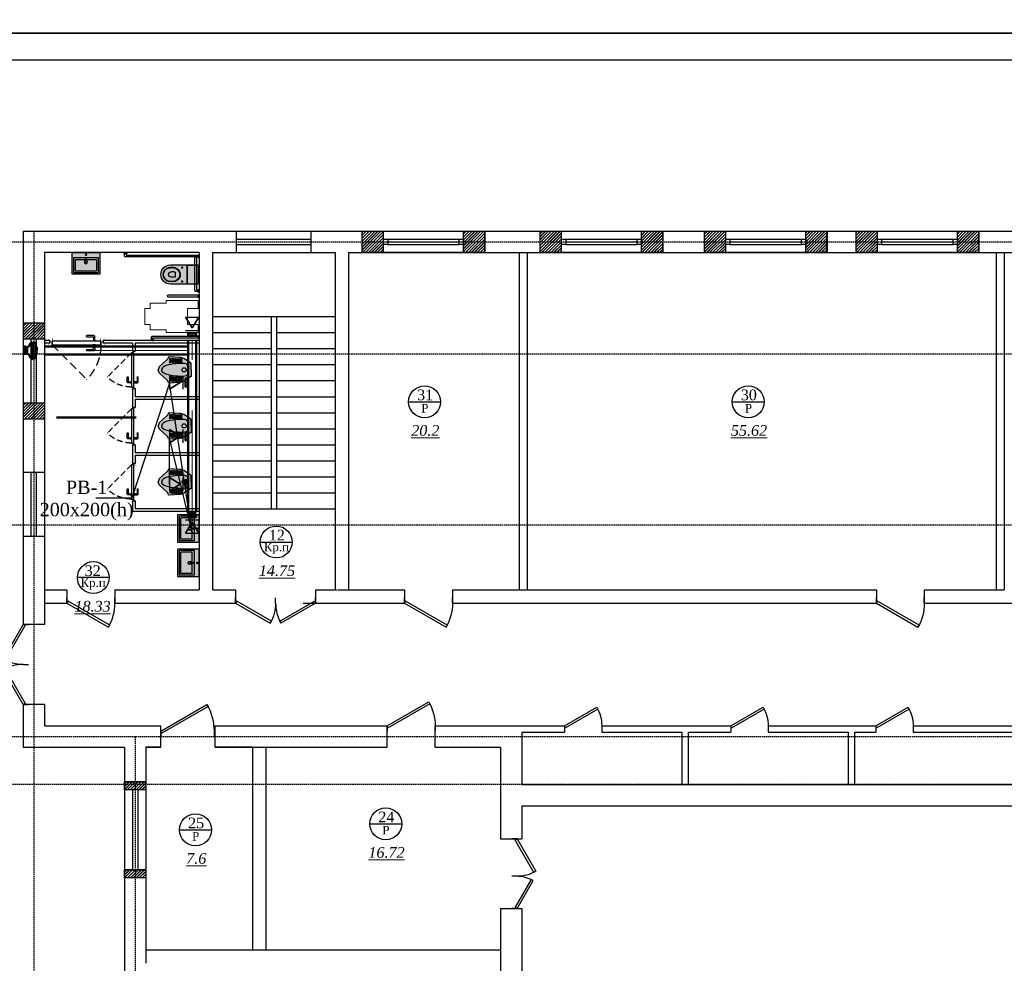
# Model space of a CAD drawing. Header units: inches. Extents: x 8001 to 766003, y -84601 to 563258.
# Tile 32 of 169: x 198438 to 216905, y 180738 to 198423. Entities that reach past the tile are written whole.
import ezdxf
from ezdxf import colors
from ezdxf.entities.mleader import LeaderData, LeaderLine
from ezdxf.math import Vec2, Vec3

# ---------------------------------------------------------------- set-up
doc = ezdxf.new("R2010")
doc.units = ezdxf.units.IN
doc.header["$MEASUREMENT"] = 0
for name, pattern in [('ACAD_ISO04W100', [30, 24, -3, 0, -3]), ('Beruniy Xref$0$DASHED', [19.05, 12.7, -6.35]), ('Dashed', [19.05, 12.7, -6.35]), ('HIDDEN', [9.525, 6.35, -3.175])]:
    doc.linetypes.add(name, pattern=pattern)
for name, color, linetype, lineweight in [('.', 7, 'Continuous', 15), ('100_FURNITURE', 15, 'Continuous', 20), ('Text 1', 172, 'Continuous', 25)]:
    doc.layers.add(name, color=color, linetype=linetype, lineweight=lineweight)
doc.layers.add('Oborudovan', color=7, linetype='Continuous', lineweight=50, true_color=0x73109e)
doc.layers.add('Vozduhovod', color=7, linetype='Continuous', lineweight=50, true_color=0x168d87)
for name, color, linetype in [('Аксонометрия', 7, 'Continuous'), ('Вытяжная', 5, 'Continuous'), ('Осевая линия', 7, 'ACAD_ISO04W100'), ('РАЗРЕЗ', 7, 'Continuous'), ('сан.техника', 146, 'Continuous')]:
    doc.layers.add(name, color=color, linetype=linetype)
doc.styles.add('TIEMS', font='times.ttf')
doc.styles.add('TIMES NEW', font='times.ttf')

# ---------------------------------------------------------------- blocks, each defined once
blk = doc.blocks.new('*U294')
at = {"color": 5}
for p, q in [((0, 0), (0, 4)), ((36, 0), (36, 4))]:
    blk.add_line(p, q, dxfattribs=at)
blk.add_lwpolyline([(0, 0), (31.18, -18), (32.05, -16.48), (0.88, 1.52)], close=True, dxfattribs=at)
blk.add_arc((0, 0), 36, 330, 0, dxfattribs=at)
blk = doc.blocks.new('*U284')
at = {"color": 5}
for p, q in [((-30, 0), (-30, 4)), ((0, 0), (0, 4))]:
    blk.add_line(p, q, dxfattribs=at)
blk.add_lwpolyline([(0, 0), (-25.98, -15), (-26.86, -13.48), (-0.88, 1.52)], close=True, dxfattribs=at)
blk.add_arc((0, 0), 30, 180, 210, dxfattribs=at)
blk = doc.blocks.new('*U283')
at = {"color": 5}
for p, q in [((-36, 0), (-36, 4)), ((0, 0), (0, 4))]:
    blk.add_line(p, q, dxfattribs=at)
blk.add_lwpolyline([(0, 0), (-31.18, -18), (-32.05, -16.48), (-0.88, 1.52)], close=True, dxfattribs=at)
blk.add_arc((0, 0), 36, 180, 210, dxfattribs=at)
blk = doc.blocks.new('*U286')
at = {"color": 5}
for p, q in [((0, 0), (0, -4)), ((-28, 0), (-28, -4))]:
    blk.add_line(p, q, dxfattribs=at)
blk.add_lwpolyline([(0, 0), (-24.25, 14), (-25.12, 12.48), (-0.88, -1.52)], close=True, dxfattribs=at)
blk.add_arc((0, 0), 28, 150, 180, dxfattribs=at)
blk = doc.blocks.new('*U285')
at = {"color": 5}
for p, q in [((0, 0), (0, -4)), ((-36, 0), (-36, -4))]:
    blk.add_line(p, q, dxfattribs=at)
blk.add_lwpolyline([(0, 0), (-31.18, 18), (-32.05, 16.48), (-0.88, -1.52)], close=True, dxfattribs=at)
blk.add_arc((0, 0), 36, 150, 180, dxfattribs=at)
blk = doc.blocks.new('*U133')
at = {"color": 5}
for p, q in [((0, 0), (0, -4)), ((-40, 0), (-40, -4))]:
    blk.add_line(p, q, dxfattribs=at)
blk.add_lwpolyline([(0, 0), (-34.64, 20), (-35.52, 18.48), (-0.88, -1.52)], close=True, dxfattribs=at)
blk.add_arc((0, 0), 40, 150, 180, dxfattribs=at)
blk = doc.blocks.new('*U277')
at = {"color": 5}
for p, q in [((-30, 0), (-30, 4)), ((0, 0), (0, 4))]:
    blk.add_line(p, q, dxfattribs=at)
blk.add_lwpolyline([(0, 0), (-25.98, -15), (-26.86, -13.48), (-0.88, 1.52)], close=True, dxfattribs=at)
blk.add_arc((0, 0), 30, 180, 210, dxfattribs=at)
blk = doc.blocks.new('*U134')
at = {"color": 5}
for p, q in [((0, 0), (0, 4)), ((28, 0), (28, 4))]:
    blk.add_line(p, q, dxfattribs=at)
blk.add_lwpolyline([(0, 0), (24.25, -14), (25.12, -12.48), (0.88, 1.52)], close=True, dxfattribs=at)
blk.add_arc((0, 0), 28, 330, 0, dxfattribs=at)
blk = doc.blocks.new('*U135')
at = {"color": 5}
for p, q in [((0, 0), (0, 4)), ((24, 0), (24, 4))]:
    blk.add_line(p, q, dxfattribs=at)
blk.add_lwpolyline([(0, 0), (20.78, -12), (21.66, -10.48), (0.88, 1.52)], close=True, dxfattribs=at)
blk.add_arc((0, 0), 24, 330, 0, dxfattribs=at)
blk = doc.blocks.new('wrw')
at = {"layer": '.'}
h = blk.add_hatch(dxfattribs=at)
h.set_pattern_fill('JIS_LC_8', color=32, scale=5)
h.set_pattern_definition([(45, (0, 0), (-27.57716447, 27.57716447), []), (45, (2, 0), (-27.57716447, 27.57716447), [])])
h.paths.add_polyline_path([(-1675824, -1869871), (-1676224, -1869871), (-1676224, -1870071), (-1675824, -1870071), (-1675824, -1870021)])
h.paths.add_polyline_path([(-1675824, -1870071), (-1676224, -1870071), (-1676224, -1870271), (-1675824, -1870271)])
h.paths.add_polyline_path([(-1673924, -1870071), (-1674324, -1870071), (-1674324, -1870121), (-1674324, -1870271), (-1673924, -1870271)])
h.paths.add_polyline_path([(-1673924, -1869871), (-1674324, -1869871), (-1674324, -1870071), (-1673924, -1870071)])
for p, q in [((-1676224, -1870271), (-1676224, -1869871)), ((-1675824, -1870271), (-1675824, -1869871)), ((-1674324, -1870271), (-1674324, -1869871)), ((-1673924, -1870271), (-1673924, -1869871))]:
    blk.add_line(p, q)
at = {"color": 5, "linetype": 'ByBlock', "lineweight": 25, "ltscale": 2}
for points in [[(-1675824, -1870021), (-1675744, -1870021), (-1675744, -1870121), (-1675824, -1870121)], [(-1674404, -1870021), (-1674324, -1870021), (-1674324, -1870121), (-1674404, -1870121)]]:
    blk.add_lwpolyline(points, close=True, dxfattribs=at)
at = {"color": 5}
for points in [[(-1675744, -1870021), (-1674404, -1870021)], [(-1675744, -1870071), (-1674404, -1870071)], [(-1675744, -1870121), (-1674404, -1870121)]]:
    blk.add_lwpolyline(points, dxfattribs=at)
blk = doc.blocks.new('fgdsgsfdgsdd')
at = {"layer": '.', "linetype": 'ByBlock', "lineweight": 25, "true_color": 0xffffff}
h = blk.add_hatch(color=7, dxfattribs=at)
h.dxf.hatch_style = 1
h.paths.add_polyline_path([(0, 258), (-405, 258, 0.414214), (-406, 256), (-406, -256, 0.414214), (-405, -258), (0, -258)])
at = {"layer": 'сан.техника'}
for p, q in [((-372, -226), (-372, 223)), ((-372, -226), (-372, 223)), ((-97, 229), (-366, 229)), ((-97, 229), (-366, 229)), ((-342, -195), (-342, 192)), ((-342, -195), (-342, 192)), ((-135, 198), (-336, 198)), ((-135, 198), (-336, 198)), ((-129, -195), (-129, 192)), ((-129, -195), (-129, 192)), ((-91, -226), (-91, 223)), ((-91, -226), (-91, 223)), ((-97, -232), (-366, -232)), ((-97, -232), (-366, -232)), ((-135, -201), (-336, -201)), ((-135, -201), (-336, -201))]:
    blk.add_line(p, q, dxfattribs=at)
blk.add_lwpolyline([(0, -258), (0, 258), (-405, 258, 0.414214), (-406, 256), (-406, -256, 0.414214), (-405, -258)], format="xyb", close=True, dxfattribs=at)
for centre, radius in [((-176, -2), 32), ((-176, -2), 32), ((-176, -2), 22.2), ((-176, -2), 22.2), ((-36, -2), 14.9), ((-36, -2), 14.9)]:
    blk.add_circle(centre, radius, dxfattribs=at)
for centre, start, end in [((-366, 223), 90, 180), ((-366, 223), 90, 180), ((-336, 192), 90, 180), ((-336, 192), 90, 180), ((-135, 192), 0, 90), ((-135, 192), 0, 90), ((-97, 223), 0, 90), ((-97, 223), 0, 90), ((-366, -226), 180, 270), ((-366, -226), 180, 270), ((-336, -195), 180, 270), ((-336, -195), 180, 270), ((-135, -195), 270, 0), ((-135, -195), 270, 0), ((-97, -226), 270, 0), ((-97, -226), 270, 0)]:
    blk.add_arc(centre, 5.97, start, end, dxfattribs=at)
at = {"layer": 'сан.техника', "extrusion": (2.66779e-39, -9.6997e-41, -1)}
blk.add_ellipse((-109, -2), major_axis=(0, -10.5), ratio=0.321168, dxfattribs=at)
blk.add_ellipse((-109, -2), major_axis=(0, -10.5), ratio=0.321168, dxfattribs=at)
blk = doc.blocks.new('gzgzvfzdv')
at = {"layer": '.', "linetype": 'ByBlock', "lineweight": 25, "true_color": 0xffffff}
h = blk.add_hatch(color=7, dxfattribs=at)
h.dxf.hatch_style = 1
edge = h.paths.add_edge_path()
edge.add_arc((-176, -7), 7, 90.0001, 180.3219)
edge.add_line((-183, -7), (-180, -520))
edge.add_arc((0, -520), 180, 180.0001, 360.0001)
edge.add_line((180, -520), (183, -7))
edge.add_arc((176, -7), 7, -0.3218, 90.0001)
edge.add_line((176, 0), (-176, 0))
at = {"layer": 'сан.техника'}
for p, q in [((173, -188), (173, 0)), ((-173, -188), (-173, 0)), ((-173, -206), (173, -206)), ((-163, -198), (163, -198)), ((-147, -300), (-113, -300)), ((-130, -317), (-130, -283)), ((147, -300), (113, -300)), ((130, -317), (130, -283)), ((-133, -470), (-133, -518)), ((-128, -470), (-128, -520)), ((-50, -447), (-50, -503)), ((-30, -427), (30, -427)), ((50, -447), (50, -503)), ((128, -470), (128, -520)), ((133, -470), (133, -518))]:
    blk.add_line(p, q, dxfattribs=at)
blk.add_lwpolyline([(-176, 0, 0.41586), (-183, -7), (-180, -520, 1), (180, -520), (183, -7, 0.41586), (176, 0)], format="xyb", close=True, dxfattribs=at)
for centre in [(-130, -300), (130, -300)]:
    blk.add_circle(centre, 10, dxfattribs=at)
for centre, radius, start, end in [((-163, -188), 10, 180.0001, 270.0001), ((0, -468), 133, 358.9853, 181.0148), ((0, -473), 128, 1.193, 178.8072), ((163, -188), 10, 270.0001, 0.0001), ((0, -520), 133, 178.9853, 1.0148), ((0, -522), 128, 178.946, 1.0542), ((-30, -447), 20, 90.0001, 180.0001), ((0, -503), 50, 180.0001, 270.0001), ((0, -503), 50, 270.0001, 0.0001), ((30, -447), 20, 0.0001, 90.0001)]:
    blk.add_arc(centre, radius, start, end, dxfattribs=at)
blk = doc.blocks.new('sdfhshsggfsfda')
at = {"layer": '100_FURNITURE', "color": 252, "linetype": 'Dashed', "lineweight": 0, "ltscale": 100}
blk.add_lwpolyline([(-150, -1020), (150, -1020), (150, -920), (250, -920), (250, -620), (300, -620), (300, -20), (150, -20), (150, -220), (-150, -220), (-150, -20), (-300, -20), (-300, -620), (-250, -620), (-250, -920), (-150, -920)], close=True, dxfattribs=at)
blk = doc.blocks.new('dfwsgdsfgsdfgfds')
at = {"layer": 'сан.техника'}
for points in [[(-1570, -880, -0.414214), (-1590, -900), (-1630, -900), (-1630, -870), (-1600, -870), (-1600, -20), (-1570, -20), (-1570, -880)], [(-730, -60, 0.414214), (-710, -80), (-80, -80), (-80, -50), (-700, -50), (-700, -20), (-730, -20), (-730, -60)], [(-80, -1380, 0.414214), (-60, -1400), (-20, -1400), (-20, -1370), (-50, -1370), (-50, -20), (-80, -20), (-80, -1380)]]:
    blk.add_lwpolyline(points, format="xyb", dxfattribs=at)
for points in [[(-1610, 0), (-1560, 0), (-1560, -20), (-1610, -20)], [(-790, 0), (-840, 0), (-840, -20), (-790, -20)], [(-690, 0), (-740, 0), (-740, -20), (-690, -20)], [(-40, 0), (-90, 0), (-90, -20), (-40, -20)], [(-1650, -910), (-1650, -860), (-1630, -860), (-1630, -910)], [(0, -1410), (0, -1360), (-20, -1360), (-20, -1410)]]:
    blk.add_lwpolyline(points, close=True, dxfattribs=at)
blk.add_lwpolyline([(-830, -585), (-830, -20), (-800, -20), (-800, -585, -0.414214), (-815, -600), (-815, -600, -0.414214)], format="xyb", close=True, dxfattribs=at)
blk = doc.blocks.new('asdgagasdfds')
at = {"layer": '.', "linetype": 'ByBlock', "lineweight": 25, "true_color": 0xffffff}
h = blk.add_hatch(color=7, dxfattribs=at)
h.dxf.hatch_style = 1
edge = h.paths.add_edge_path()
edge.add_line((0, 0), (0, 110))
edge.add_arc((-26, 110), 25.8, 360, 418.0286)
edge.add_line((-12, 132), (-141, 213))
edge.add_arc((-216, 93), 141, 418.0286, 448.0898)
edge.add_line((-211, 234), (-411, 247))
edge.add_arc((-413, 226), 21.7, 446.0963, 551.1037)
edge.add_arc((-460, 216), 26.9, 298.2408, 371.1037, ccw=False)
edge.add_line((-448, 193), (-587, 70))
edge.add_arc((-527, 2), 90.2, 491.3855, 541.3798)
edge.add_arc((-527, -2), 90.2, 538.6202, 588.6145)
edge.add_line((-587, -70), (-448, -193))
edge.add_arc((-460, -216), 26.9, 348.8963, 421.7592, ccw=False)
edge.add_arc((-413, -226), 21.7, 528.8963, 633.9037)
edge.add_line((-411, -247), (-211, -234))
edge.add_arc((-216, -93), 141, 271.9102, 301.9714)
edge.add_line((-141, -213), (-12, -132))
edge.add_arc((-26, -110), 25.8, 301.9714, 360)
edge.add_line((0, -110), (0, 0))
at = {"layer": 'сан.техника'}
for p, q in [((-408, 188), (-347, 219)), ((-226, 129), (-408, 214)), ((-407, 132), (-231, 216)), ((-407, 159), (-285, 216)), ((-282, 131), (-407, 188)), ((-347, 219), (-171, 132)), ((-174, 216), (-344, 131)), ((-285, 216), (-171, 158)), ((-171, 187), (-282, 131)), ((-231, 216), (-171, 190)), ((-344, 131), (-407, 159)), ((-174, 161), (-226, 129)), ((-226, -129), (-408, -214)), ((-344, -131), (-407, -159)), ((-282, -131), (-407, -188)), ((-407, -132), (-231, -216)), ((-407, -159), (-285, -216)), ((-347, -219), (-171, -132)), ((-174, -216), (-344, -131)), ((-285, -216), (-171, -158)), ((-171, -187), (-282, -131)), ((-174, -161), (-226, -129)), ((-408, -188), (-347, -219)), ((-231, -216), (-171, -190))]:
    blk.add_line(p, q, dxfattribs=at)
for points in [[(0, 0), (0, 110, 0.258751), (-12, 132), (-141, 213, 0.131924), (-211, 234), (-411, 247, 0.493186), (-434, 222, -0.329088), (-448, 193), (-587, 70, 0.221669), (-618, 0, 0.088906)], [(0, 0), (0, -110, -0.258751), (-12, -132), (-141, -213, -0.131924), (-211, -234), (-411, -247, -0.493186), (-434, -222, 0.329088), (-448, -193), (-587, -70, -0.221669), (-618, 0, -0.088906)], [(-61, 0), (-61, 47, 0.354811), (-120, 120, 0.085514), (-469, 82, 0.142911), (-539, 38, 0.179764), (-553, 0, 0.443949)], [(-61, 0), (-61, -47, -0.354811), (-120, -120, -0.085514), (-469, -82, -0.142911), (-539, -38, -0.179764), (-553, 0, -0.443949)]]:
    blk.add_lwpolyline(points, format="xyb", dxfattribs=at)
blk.add_circle((-133, 0), 39, dxfattribs=at)
blk = doc.blocks.new('*U129')
at = {"color": 0, "linetype": 'Beruniy Xref$0$DASHED'}
blk.add_line((-193.5, 2.5), (-141.9, 54.1), dxfattribs=at)
at = {"color": 0}
for p, q in [((-197, 0), (-197, -4)), ((-131, 11.3), (-141.5, 11.3)), ((-141.5, 9.3), (-132, 9.3)), ((-132.5, 2.5), (-132.5, 3.5)), ((-132.5, 3.5), (-128.5, 3.5)), ((-128.5, 2.5), (-132.5, 2.5)), ((-132, 3.6), (-132, 3.5)), ((-131.5, 8.8), (-131.5, 4.1)), ((-129.5, 4.1), (-131.5, 4.1)), ((-129.5, 4.1), (-129.5, 9.8)), ((-129, 3.5), (-129, 3.6)), ((-128.5, 3.5), (-128.5, 2.5)), ((-117, 0), (-117, -4)), ((-141.5, -9.8), (-132, -9.8)), ((-131, -11.8), (-141.5, -11.8)), ((-132.5, -3), (-132.5, -4)), ((-132.5, -4), (-128.5, -4)), ((-132, -4.1), (-132, -4)), ((-131.5, -9.3), (-131.5, -4.6)), ((-129.5, -4.6), (-131.5, -4.6)), ((-129.5, -4.6), (-129.5, -10.3)), ((-129, -4), (-129, -4.1)), ((-128.5, -4), (-128.5, -3))]:
    blk.add_line(p, q, dxfattribs=at)
at = {"color": 0, "const_width": 0.2}
for points in [[(-199.5, 0), (-199.5, 2.5), (-194.5, 2.5), (-194.5, -4), (-192.5, -4), (-192.5, -8.5)], [(-114.5, 0), (-114.5, 2.5), (-119.5, 2.5), (-119.5, -4), (-121.5, -4), (-121.5, -8.5)], [(-193.5, -5), (-193.5, -6.5), (-199.5, -6.5), (-199.5, -4)], [(-120.5, -5), (-120.5, -6.5), (-114.5, -6.5), (-114.5, -4)]]:
    blk.add_lwpolyline(points, dxfattribs=at)
at = {"color": 0}
blk.add_lwpolyline([(-193.5, -3), (-193.5, 2.5), (-120.5, 2.5), (-120.5, -3), (-193.5, -3)], dxfattribs=at)
at = {"color": 0, "linetype": 'Beruniy Xref$0$DASHED'}
blk.add_arc((-193.5, 2.5), 73, 0, 45, dxfattribs=at)
at = {"color": 0}
for centre, radius, start, end in [((-141.5, 10.3), 1, 90, 270), ((-132, 8.8), 0.5, 0, 90), ((-131.5, 3.6), 0.5, 90, 180), ((-131, 9.8), 1.5, 0, 90), ((-129.5, 3.6), 0.5, 0, 90), ((-141.5, -10.8), 1, 90, 270), ((-131.5, -4.1), 0.5, 180, 270), ((-132, -9.3), 0.5, 270, 0), ((-131, -10.3), 1.5, 270, 0), ((-129.5, -4.1), 0.5, 270, 0)]:
    blk.add_arc(centre, radius, start, end, dxfattribs=at)
blk = doc.blocks.new('*U292')
at = {"color": 0, "linetype": 'Beruniy Xref$0$DASHED'}
blk.add_line((-193.5, 2.5), (-141.9, 54.1), dxfattribs=at)
at = {"color": 0}
for p, q in [((-197, 0), (-197, -5.7)), ((-131, 11.3), (-141.5, 11.3)), ((-141.5, 9.3), (-132, 9.3)), ((-132.5, 2.5), (-132.5, 3.5)), ((-132.5, 3.5), (-128.5, 3.5)), ((-128.5, 2.5), (-132.5, 2.5)), ((-132, 3.6), (-132, 3.5)), ((-131.5, 8.8), (-131.5, 4.1)), ((-129.5, 4.1), (-131.5, 4.1)), ((-129.5, 4.1), (-129.5, 9.8)), ((-129, 3.5), (-129, 3.6)), ((-128.5, 3.5), (-128.5, 2.5)), ((-117, 0), (-117, -5.7)), ((-141.5, -9.8), (-132, -9.8)), ((-131, -11.8), (-141.5, -11.8)), ((-132.5, -3), (-132.5, -4)), ((-132.5, -4), (-128.5, -4)), ((-132, -4.1), (-132, -4)), ((-131.5, -9.3), (-131.5, -4.6)), ((-129.5, -4.6), (-131.5, -4.6)), ((-129.5, -4.6), (-129.5, -10.3)), ((-129, -4), (-129, -4.1)), ((-128.5, -4), (-128.5, -3))]:
    blk.add_line(p, q, dxfattribs=at)
at = {"color": 0, "const_width": 0.2}
for points in [[(-199.5, 0), (-199.5, 2.5), (-194.5, 2.5), (-194.5, -4), (-192.5, -4), (-192.5, -8.5)], [(-114.5, 0), (-114.5, 2.5), (-119.5, 2.5), (-119.5, -4), (-121.5, -4), (-121.5, -8.5)], [(-193.5, -5), (-193.5, -8.2), (-199.5, -8.2), (-199.5, -5.7)], [(-120.5, -5), (-120.5, -8.2), (-114.5, -8.2), (-114.5, -5.7)]]:
    blk.add_lwpolyline(points, dxfattribs=at)
at = {"color": 0}
blk.add_lwpolyline([(-193.5, -3), (-193.5, 2.5), (-120.5, 2.5), (-120.5, -3), (-193.5, -3)], dxfattribs=at)
at = {"color": 0, "linetype": 'Beruniy Xref$0$DASHED'}
blk.add_arc((-193.5, 2.5), 73, 0, 45, dxfattribs=at)
at = {"color": 0}
for centre, radius, start, end in [((-141.5, 10.3), 1, 90, 270), ((-132, 8.8), 0.5, 0, 90), ((-131.5, 3.6), 0.5, 90, 180), ((-131, 9.8), 1.5, 0, 90), ((-129.5, 3.6), 0.5, 0, 90), ((-141.5, -10.8), 1, 90, 270), ((-131.5, -4.1), 0.5, 180, 270), ((-132, -9.3), 0.5, 270, 0), ((-131, -10.3), 1.5, 270, 0), ((-129.5, -4.1), 0.5, 270, 0)]:
    blk.add_arc(centre, radius, start, end, dxfattribs=at)
blk = doc.blocks.new('sjjg')
at = {"layer": '.'}
h = blk.add_hatch(dxfattribs=at)
h.set_pattern_fill('JIS_LC_8', color=32, scale=5)
h.set_pattern_definition([(45, (1858980.19, 2036544.227), (-27.57716447, 27.57716447), []), (45, (1858982.19, 2036544.227), (-27.57716447, 27.57716447), [])])
h.paths.add_polyline_path([(176597.8, 227175.7), (176397.8, 227175.7), (176397.8, 226875.7), (176597.8, 226875.7)])
h.paths.add_polyline_path([(176797.8, 227175.7), (176597.8, 227175.7), (176597.8, 226875.7), (176797.8, 226875.7)])
h.paths.add_polyline_path([(176797.8, 228675.7), (176597.8, 228675.7), (176597.8, 228375.7), (176797.8, 228375.7)])
h.paths.add_polyline_path([(176597.8, 228675.7), (176397.8, 228675.7), (176397.8, 228375.7), (176597.8, 228375.7)])
h = blk.add_hatch(dxfattribs=at)
h.set_pattern_fill('JIS_LC_8', color=32, scale=5)
h.set_pattern_definition([(45, (1858980.19, 2055574.227), (-27.57716447, 27.57716447), []), (45, (1858982.19, 2055574.227), (-27.57716447, 27.57716447), [])])
h.paths.add_polyline_path([(178697.8, 218425.7), (178497.8, 218425.7), (178497.8, 218275.7), (178697.8, 218275.7)])
h.paths.add_polyline_path([(178497.8, 218425.7), (178297.8, 218425.7), (178297.8, 218275.7), (178497.8, 218275.7)])
h.paths.add_polyline_path([(178497.8, 220075.7), (178297.8, 220075.7), (178297.8, 219925.7), (178497.8, 219925.7)])
h.paths.add_polyline_path([(178697.8, 220075.7), (178497.8, 220075.7), (178497.8, 219925.7), (178697.8, 219925.7)])
for p, q in [((176397.8, 230395.7), (225412.8, 230395.7)), ((176397.8, 230395.7), (176397.8, 223025.7)), ((180398.2, 229995.7), (180398.2, 230395.7)), ((181798.2, 229995.7), (181798.2, 230395.7)), ((182756.6, 229995.7), (182756.6, 230395.7)), ((182756.6, 229995.7), (182756.6, 230395.7)), ((182756.6, 229995.7), (182756.6, 230395.7)), ((185056.6, 229995.7), (185056.6, 230395.7)), ((185056.6, 229995.7), (185056.6, 230395.7)), ((185056.6, 229995.7), (185056.6, 230395.7)), ((186094.1, 229995.7), (186094.1, 230395.7)), ((186094.1, 229995.7), (186094.1, 230395.7)), ((188394.1, 229995.7), (188394.1, 230395.7)), ((188394.1, 229995.7), (188394.1, 230395.7)), ((189172.8, 229995.7), (189172.8, 230395.7)), ((189172.8, 229995.7), (189172.8, 230395.7)), ((191472.8, 229995.7), (191472.8, 230395.7)), ((191472.8, 229995.7), (191472.8, 230395.7)), ((192017.8, 229995.7), (192017.8, 230395.7)), ((192017.8, 229995.7), (192017.8, 230395.7)), ((194317.8, 229995.7), (194317.8, 230395.7)), ((194317.8, 229995.7), (194317.8, 230395.7)), ((176797.8, 229995.7), (176797.8, 223425.7)), ((179698.2, 229995.7), (176797.8, 229995.7)), ((179698.2, 229995.7), (179698.2, 223675.7)), ((179948.2, 229995.7), (179948.2, 223675.7)), ((179948.2, 229995.7), (182248.2, 229995.7)), ((179981.2, 229995.7), (182248.2, 229995.7)), ((182248.2, 229995.7), (182248.2, 223675.7)), ((182498.2, 229995.7), (182498.2, 223675.7)), ((182498.2, 229995.7), (222359.2, 229995.7)), ((185697.8, 229995.7), (185697.8, 223675.7)), ((185847.8, 229995.7), (185847.8, 223675.7)), ((194647.8, 229995.7), (194647.8, 223675.7)), ((194797.8, 229995.7), (194797.8, 223675.7)), ((176799.4, 228675.7), (176399.4, 228675.7)), ((179948.2, 228795.7), (182248.2, 228795.7)), ((181048.2, 228795.7), (181048.2, 225195.7)), ((181148.2, 228795.7), (181148.2, 225195.7)), ((179948.2, 228495.7), (181048.2, 228495.7)), ((181148.2, 228495.7), (182248.2, 228495.7)), ((176799.4, 228375.7), (176399.4, 228375.7)), ((179948.2, 228195.7), (181048.2, 228195.7)), ((181148.2, 228195.7), (182248.2, 228195.7)), ((179948.2, 227895.7), (181048.2, 227895.7)), ((181148.2, 227895.7), (182248.2, 227895.7)), ((179948.2, 227595.7), (181048.2, 227595.7)), ((181148.2, 227595.7), (182248.2, 227595.7)), ((176799.4, 227175.7), (176399.4, 227175.7)), ((179948.2, 227295.7), (181048.2, 227295.7)), ((181148.2, 227295.7), (182248.2, 227295.7)), ((179948.2, 226995.7), (181048.2, 226995.7)), ((181148.2, 226995.7), (182248.2, 226995.7)), ((176799.4, 226875.7), (176399.4, 226875.7)), ((179948.2, 226695.7), (181048.2, 226695.7)), ((181148.2, 226695.7), (182248.2, 226695.7)), ((179948.2, 226395.7), (181048.2, 226395.7)), ((181148.2, 226395.7), (182248.2, 226395.7)), ((179948.2, 226095.7), (181048.2, 226095.7)), ((181148.2, 226095.7), (182248.2, 226095.7)), ((176799.4, 225875.7), (176399.4, 225875.7)), ((179948.2, 225795.7), (181048.2, 225795.7)), ((181148.2, 225795.7), (182248.2, 225795.7)), ((179948.2, 225495.7), (181048.2, 225495.7)), ((181148.2, 225495.7), (182248.2, 225495.7)), ((179948.2, 225195.7), (182248.2, 225195.7)), ((176799.4, 224675.7), (176399.4, 224675.7)), ((176797.8, 223675.7), (177217.8, 223675.7)), ((177217.8, 223675.7), (177217.8, 223425.7)), ((178117.8, 223675.7), (179698.2, 223675.7)), ((178117.8, 223675.7), (178117.8, 223425.7)), ((179948.2, 223675.7), (180381.2, 223675.7)), ((179981.2, 223675.7), (180381.2, 223675.7)), ((180381.2, 223675.7), (180381.2, 223425.7)), ((181881.2, 223675.7), (182281.2, 223675.7)), ((181881.2, 223675.7), (182281.2, 223675.7)), ((181881.2, 223675.7), (181881.2, 223425.7)), ((182297.8, 223675.7), (183547.8, 223675.7)), ((183547.8, 223675.7), (183547.8, 223425.7)), ((184447.8, 223675.7), (185847.8, 223675.7)), ((184447.8, 223675.7), (184447.8, 223425.7)), ((185847.8, 223675.7), (192397.8, 223675.7)), ((192397.8, 223675.7), (192397.8, 223425.7)), ((193297.8, 223675.7), (194797.8, 223675.7)), ((193297.8, 223675.7), (193297.8, 223425.7)), ((176797.8, 223425.7), (177217.8, 223425.7)), ((176797.8, 223425.7), (176797.8, 223025.7)), ((178117.8, 223425.7), (180381.2, 223425.7)), ((181647.8, 223425.7), (183547.8, 223425.7)), ((184447.8, 223425.7), (192397.8, 223425.7)), ((193297.8, 223425.7), (198797.8, 223425.7)), ((176797.8, 223025.7), (176397.8, 223025.7)), ((176397.8, 221525.7), (176397.8, 220725.7)), ((176797.8, 221525.7), (176397.8, 221525.7)), ((176797.8, 221525.7), (176797.8, 221125.7)), ((176797.8, 221125.7), (178977.8, 221125.7)), ((178977.8, 220725.7), (178977.8, 221125.7)), ((179997.8, 221125.7), (183222.8, 221125.7)), ((179997.8, 220725.7), (179997.8, 221125.7)), ((183222.8, 220725.7), (183222.8, 221125.7)), ((184122.8, 221125.7), (186547.8, 221125.7)), ((184122.8, 220725.7), (184122.8, 221125.7)), ((186547.8, 221125.7), (186547.8, 221005.7)), ((187247.8, 221125.7), (189667.8, 221125.7)), ((187247.8, 221125.7), (187247.8, 221005.7)), ((189667.8, 221125.7), (189667.8, 221005.7)), ((189667.8, 221125.7), (189667.8, 221005.7)), ((190367.8, 221125.7), (192387.8, 221125.7)), ((190367.8, 221125.7), (190367.8, 221005.7)), ((192387.8, 221125.7), (192387.8, 221005.7)), ((192387.8, 221125.7), (192387.8, 221005.7)), ((193087.8, 221125.7), (201797.8, 221125.7)), ((193087.8, 221125.7), (193087.8, 221005.7)), ((185747.8, 221005.7), (186547.8, 221005.7)), ((185747.8, 221005.7), (185747.8, 220025.7)), ((187247.8, 221005.7), (188747.8, 221005.7)), ((188747.8, 221005.7), (188747.8, 220025.7)), ((188867.8, 221005.7), (189667.8, 221005.7)), ((188867.8, 221005.7), (188867.8, 220025.7)), ((190367.8, 221005.7), (191867.8, 221005.7)), ((191867.8, 221005.7), (191867.8, 220025.7)), ((191987.8, 221005.7), (192387.8, 221005.7)), ((191987.8, 221005.7), (191987.8, 220025.7)), ((193087.8, 221005.7), (197017.8, 221005.7)), ((176397.8, 220725.7), (178297.8, 220725.7)), ((178297.8, 220725.7), (178297.8, 195125.7)), ((178697.8, 220725.7), (178977.8, 220725.7)), ((178697.8, 220725.7), (178697.8, 216675.7)), ((178977.8, 220725.7), (178697.8, 220725.7)), ((179997.8, 220725.7), (183222.8, 220725.7)), ((180697.8, 220725.7), (179997.8, 220725.7)), ((180697.8, 220725.7), (180697.8, 216925.7)), ((180947.8, 220725.7), (180947.8, 216925.7)), ((184122.8, 220725.7), (185347.8, 220725.7)), ((185347.8, 220725.7), (185347.8, 219005.7)), ((178697.8, 220075.7), (178297.8, 220075.7)), ((178697.8, 220075.7), (178297.8, 220075.7)), ((178697.8, 220075.7), (178297.8, 220075.7)), ((178697.8, 220075.7), (178297.8, 220075.7)), ((178697.8, 220075.7), (178297.8, 220075.7)), ((185747.8, 220025.7), (197017.8, 220025.7)), ((178697.8, 219925.7), (178297.8, 219925.7)), ((185747.8, 219625.7), (197017.8, 219625.7)), ((185747.8, 219625.7), (185747.8, 219005.7)), ((185347.8, 219005.7), (185747.8, 219005.7)), ((178697.8, 218425.7), (178297.8, 218425.7)), ((178697.8, 218275.7), (178297.8, 218275.7)), ((178697.8, 218275.7), (178297.8, 218275.7)), ((178697.8, 218275.7), (178297.8, 218275.7)), ((178697.8, 218275.7), (178297.8, 218275.7)), ((178697.8, 218275.7), (178297.8, 218275.7)), ((185347.8, 217705.7), (185347.8, 209185.7)), ((185347.8, 217705.7), (185747.8, 217705.7)), ((185747.8, 217705.7), (185747.8, 209185.7)), ((178697.8, 216925.7), (185347.8, 216925.7))]:
    blk.add_line(p, q)
at = {"color": 1, "linetype": 'Dashed', "ltscale": 2}
for p, q in [((176597.8, 230395.7), (176597.8, 174874.9)), ((170054.2, 230195.7), (231147.8, 230195.7)), ((170054.2, 228095.7), (250527.8, 228095.7)), ((170054.2, 224895.7), (250327.8, 224895.7)), ((170054.2, 220925.7), (250527.8, 220925.7)), ((178497.8, 220925.7), (178497.8, 174874.9)), ((250527.8, 220025.7), (170054.2, 220025.7))]:
    blk.add_line(p, q, dxfattribs=at)
at = {"color": 5}
for p, q in [((180398.2, 230245.7), (181798.2, 230245.7)), ((180398.2, 230145.7), (181798.2, 230145.7)), ((176549.4, 227175.7), (176549.4, 228375.7)), ((176649.4, 227175.7), (176649.4, 228375.7)), ((176549.4, 224675.7), (176549.4, 225875.7)), ((176649.4, 224675.7), (176649.4, 225875.7)), ((178447.8, 219925.7), (178447.8, 218425.7)), ((178447.8, 219925.7), (178447.8, 218425.7)), ((178547.8, 219925.7), (178547.8, 218425.7)), ((178547.8, 219925.7), (178547.8, 218425.7))]:
    blk.add_line(p, q, dxfattribs=at)
at = {"layer": 'РАЗРЕЗ', "linetype": 'ByBlock', "lineweight": 25, "ltscale": 2}
blk.add_line((179698.2, 229995.7), (176797.8, 229995.7), dxfattribs=at)
at = {"layer": 'РАЗРЕЗ', "color": 5, "linetype": 'ByBlock', "lineweight": 25, "ltscale": 2}
for p, q in [((176897.8, 228345.7), (176797.8, 228345.7)), ((176797.8, 228345.7), (176797.8, 228295.7)), ((176897.8, 228295.7), (176797.8, 228295.7)), ((176897.8, 228345.7), (176897.8, 228295.7)), ((179698.2, 228345.7), (177897.8, 228345.7)), ((177897.8, 228345.7), (177897.8, 228295.7)), ((178448.2, 228295.7), (177897.8, 228295.7)), ((179698.2, 228295.7), (178498.2, 228295.7)), ((178498.2, 228145.7), (178448.2, 228145.7)), ((178498.2, 227445.7), (178448.2, 227445.7)), ((179698.2, 227295.7), (178498.2, 227295.7)), ((179698.2, 227245.7), (178498.2, 227245.7)), ((178498.2, 227095.7), (178448.2, 227095.7)), ((178498.2, 226395.7), (178448.2, 226395.7)), ((179698.2, 226245.7), (178498.2, 226245.7)), ((178498.2, 226045.7), (178448.2, 226045.7)), ((179698.2, 226195.7), (178498.2, 226195.7)), ((178498.2, 225345.7), (178448.2, 225345.7)), ((179698.2, 225145.7), (178448.2, 225145.7)), ((179698.2, 225195.7), (178498.2, 225195.7))]:
    blk.add_line(p, q, dxfattribs=at)
at = {"layer": 'РАЗРЕЗ', "linetype": 'ByBlock', "lineweight": 25, "ltscale": 2}
for points in [[(182756.6, 230395.7), (185056.6, 230395.7), (185056.6, 229995.7), (182756.6, 229995.7)], [(186094.1, 230395.7), (188394.1, 230395.7), (188394.1, 229995.7), (186094.1, 229995.7)], [(189172.8, 230395.7), (191472.8, 230395.7), (191472.8, 229995.7), (189172.8, 229995.7)], [(192017.8, 230395.7), (194317.8, 230395.7), (194317.8, 229995.7), (192017.8, 229995.7)], [(178297.8, 220075.7), (178697.8, 220075.7), (178697.8, 219925.7), (178297.8, 219925.7)], [(178297.8, 218425.7), (178697.8, 218425.7), (178697.8, 218275.7), (178297.8, 218275.7)]]:
    blk.add_lwpolyline(points, close=True, dxfattribs=at)
at = {"layer": 'РАЗРЕЗ', "color": 5, "linetype": 'ByBlock', "lineweight": 25, "ltscale": 2}
for points in [[(176797.8, 228295.7), (176797.8, 224056.8)], [(178448.2, 228295.7), (178448.2, 228145.7)], [(178498.2, 228295.7), (178498.2, 228145.7)], [(178448.2, 227445.7), (178448.2, 227095.7)], [(178498.2, 227445.7), (178498.2, 227295.7)], [(178498.2, 227245.7), (178498.2, 227095.7)], [(178448.2, 226395.7), (178448.2, 226045.7)], [(178498.2, 226395.7), (178498.2, 226245.7)], [(178498.2, 226195.7), (178498.2, 226045.7)], [(178448.2, 225345.7), (178448.2, 225145.7)], [(178498.2, 225345.7), (178498.2, 225195.7)]]:
    blk.add_lwpolyline(points, dxfattribs=at)
at = {"layer": 'РАЗРЕЗ', "linetype": 'ByBlock', "lineweight": 25, "ltscale": 2}
for points in [[(183626.3, 227198.9), (184224.2, 227198.9)], [(189696.2, 227198.9), (190294.1, 227198.9)], [(180843.5, 224571.7), (181441.4, 224571.7)], [(178011, 223904.2), (177413.1, 223904.2)], [(182897.8, 219290.1), (183495.7, 219290.1)], [(179330.3, 219177.1), (179928.2, 219177.1)]]:
    blk.add_lwpolyline(points, dxfattribs=at)
for centre in [(183925.3, 227198.9), (189995.2, 227198.9), (181142.5, 224571.7), (177712, 223904.2), (183196.7, 219290.1), (179629.3, 219177.1)]:
    blk.add_circle(centre, 299, dxfattribs=at)
at = {"color": 1, "linetype": 'ByBlock', "xscale": -1, "rotation": 270}
blk.add_blockref('fgdsgsfdgsdd', (177575.7, 229995.7), dxfattribs=at)
at = {"color": 216, "lineweight": 30}
for name, p, xscale, yscale, zscale, rotation in [('*U129', (179360.3, 228295.7), -12.49999999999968, 12.49999999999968, 12.49999999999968, 179.9999998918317), ('*U292', (178448.2, 226421.9), -8.749999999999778, 8.749999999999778, 8.749999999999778, 89.99999989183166), ('*U292', (178448.2, 225371.9), -8.749999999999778, 8.749999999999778, 8.749999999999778, 89.99999989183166), ('*U292', (178448.2, 224321.9), -8.749999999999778, 8.749999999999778, 8.749999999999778, 89.99999989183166)]:
    blk.add_blockref(name, p, dxfattribs=dict(at, xscale=xscale, yscale=yscale, zscale=zscale, rotation=rotation))
at = {"color": 1, "linetype": 'ByBlock'}
for name, p in [('asdgagasdfds', (179548.2, 227798.1)), ('asdgagasdfds', (179548.2, 226748.1)), ('asdgagasdfds', (179548.2, 225698.1)), ('fgdsgsfdgsdd', (179698.2, 224824.1)), ('fgdsgsfdgsdd', (179698.2, 224182.2))]:
    blk.add_blockref(name, p, dxfattribs=at)
at = {"color": 5, "yscale": 25, "zscale": 25}
for name, p, xscale in [('*U294', (177217.8, 223425.7), 25), ('*U284', (180381.2, 223425.7), -25), ('*U284', (181881.2, 223425.7), 25), ('*U283', (183547.8, 223425.7), -25), ('*U283', (192397.8, 223425.7), -25), ('*U133', (178977.8, 221025.7), -25), ('*U285', (183222.8, 221125.7), -25), ('*U286', (186547.8, 221125.7), -25), ('*U286', (189667.8, 221125.7), -25), ('*U286', (192387.8, 221125.7), -25)]:
    blk.add_blockref(name, p, dxfattribs=dict(at, xscale=xscale))
for name, p, xscale, rotation in [('*U277', (176397.8, 223025.7), -25, 270), ('*U277', (176397.8, 221525.7), 25, 270), ('*U134', (185659.2, 219005.7), -25, 90), ('*U135', (185659.2, 217705.7), 25, 90.00000000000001)]:
    blk.add_blockref(name, p, dxfattribs=dict(at, xscale=xscale, rotation=rotation))
at = {"layer": 'РАЗРЕЗ', "linetype": 'ByBlock', "lineweight": 25}
for p in [(1858980.2, 2100266.6), (1862317.7, 2100266.6), (1865396.4, 2100266.6), (1868241.4, 2100266.6)]:
    blk.add_blockref('wrw', p, dxfattribs=at)
at = {"layer": 'сан.техника', "xscale": -1, "rotation": 270}
for name, p in [('dfwsgdsfgsdfgfds', (179698.2, 229995.7)), ('gzgzvfzdv', (179678.2, 229584.9)), ('sdfhshsggfsfda', (179698.2, 228795.7))]:
    blk.add_blockref(name, p, dxfattribs=at)
at = {"lineweight": 0, "ltscale": 100, "attachment_point": 5, "style": 'TIEMS'}
for s, insert, char_height, width in [('\\A1;31', (183936.7, 227327.4), 200, 250.18), ('\\A1;30', (190006.6, 227327.4), 200, 250.18), ('\\A1;Р', (183929.1, 227078.8), 160, 925.177), ('\\A1;Р', (189999, 227078.8), 160, 925.177), ('\\A1;12', (181153.9, 224700.2), 200, 250.18), ('\\A1;Кр.п', (181146.3, 224451.6), 160, 925.177), ('\\A1;32', (177700.6, 224032.6), 200, 250.18), ('\\A1;Кр.п', (177708.2, 223784.1), 160, 925.177), ('\\A1;25', (179640.7, 219305.5), 200, 250.18), ('\\A1;24', (183208.1, 219418.5), 200, 250.18), ('\\A1;Р', (183200.6, 219169.9), 160, 925.177), ('\\A1;Р', (179633.1, 219056.9), 160, 925.177)]:
    blk.add_mtext(s, dxfattribs=dict(at, insert=insert, char_height=char_height, width=width))
at = {"lineweight": 0, "ltscale": 100, "char_height": 200, "attachment_point": 5, "style": 'TIEMS'}
for s, insert in [('\\A1;{\\fTimes New Roman|b0|i1|c204|p18;\\L20.2}', (183939.6, 226660.2)), ('\\A1;{\\fTimes New Roman|b0|i1|c204|p18;\\L55.62}', (190009.5, 226660.2)), ('\\A1;{\\fTimes New Roman|b0|i1|c204|p18;\\L14.75}', (181156.7, 224033)), ('\\A1;{\\fTimes New Roman|b0|i1|c204|p18;\\L18.33}', (177697.7, 223365.5)), ('\\A1;{\\fTimes New Roman|b0|i1|c204|p18;\\L16.72}', (183211, 218751.4)), ('\\A1;{\\fTimes New Roman|b0|i1|c204|p18;\\L7.6}', (179643.5, 218638.4))]:
    blk.add_mtext(s, dxfattribs=dict(at, insert=insert))
blk = doc.blocks.new('*U272')
at = {"color": 0, "linetype": 'ByBlock', "lineweight": 50, "ltscale": 100}
blk.add_lwpolyline([(0, 75), (0, -75), (50, -75), (50, 75)], close=True, dxfattribs=at)
at = {"layer": 'Аксонометрия', "ltscale": 5}
blk.add_line((0, 0), (50, 0), dxfattribs=at)
at = {"layer": 'Осевая линия', "ltscale": 2}
blk.add_line((0, 0), (50, 0), dxfattribs=at)
blk = doc.blocks.new('*U273')
at = {"color": 0, "linetype": 'Continuous', "lineweight": -2}
for p, q in [((-125, 0), (125, 0)), ((-125, -250), (0, -50)), ((0, -50), (125, -250)), ((-125, -250), (125, -250))]:
    blk.add_line(p, q, dxfattribs=at)
at = {"layer": 'Аксонометрия'}
for p, q in [((-125, 0), (125, 0)), ((0, -50), (-125, -250)), ((125, -250), (0, -50)), ((-125, -250), (125, -250))]:
    blk.add_line(p, q, dxfattribs=at)
blk = doc.blocks.new('_None')

msp = doc.modelspace()

# ---------------------------------------------------------------- linework, layer by layer
msp.add_lwpolyline([(189105.77, 267572.808), (289105.77, 267572.808), (289105.77, 198172.808), (189105.77, 198172.808)], close=True)

# ---------------------------------------------------------------- block references
msp.add_blockref('sjjg', (22107.029, -35938.091))

# ---------------------------------------------------------------- next in the draw order: linework, layer by layer
for points in [[(189105.77, 198172.808), (289105.77, 198172.808), (289105.77, 128772.808), (189105.77, 128772.808)], [(191105.77, 197672.808), (288605.77, 197672.808), (288605.77, 129272.808), (191105.77, 129272.808)]]:
    msp.add_lwpolyline(points, close=True)
at = {"layer": 'Oborudovan'}
for p, q in [((198566.172, 192162.457), (198567.482, 192287.858)), ((198682.722, 192378.658), (198679.489, 192069.268)), ((198682.17, 192323.49), (198680.034, 192119.027)), ((198742.446, 192346.706), (198739.897, 192103.073)), ((198679.489, 192069.268), (198666.334, 192069.405))]:
    msp.add_line(p, q, dxfattribs=at)
at = {"layer": 'Oborudovan', "ltscale": 10}
for p, q in [((198567.482, 192287.858), (198579.818, 192287.729)), ((198579.818, 192287.729), (198578.508, 192162.328)), ((198669.567, 192378.796), (198666.334, 192069.405)), ((198682.703, 192376.844), (198716.388, 192376.492)), ((198566.172, 192162.457), (198578.508, 192162.328)), ((198679.527, 192072.972), (198713.212, 192072.62))]:
    msp.add_line(p, q, dxfattribs=at)
at = {"layer": 'Oborudovan'}
for points in [[(198566.172, 192162.457), (198550.935, 192162.616), (198552.243, 192287.795), (198567.482, 192287.858)], [(198741.805, 192285.655), (198757.042, 192285.496), (198755.736, 192160.542), (198740.499, 192160.701)]]:
    msp.add_lwpolyline(points, dxfattribs=at)
for centre, radius, start, end in [((198581.266, 192327.772), 40.069, 267.9289732, 344.1992821), ((198696.575, 192300.783), 78.42, 110.1815691, 168.1691886), ((198711.221, 192345.681), 31.242, 356.7943007, 80.4812336), ((198581.248, 192124.779), 37.649, 13.1848227, 94.1736067), ((198692.759, 192144.305), 75.65, 188.3136835, 249.5889197), ((198708.227, 192103.907), 31.682, 279.054246, 0.3321733)]:
    msp.add_arc(centre, radius, start, end, dxfattribs=at)
at = {"layer": 'Text 1', "linetype": 'HIDDEN', "lineweight": 5, "ltscale": 300}
for p, q in [((201671.443, 189191.833), (201671.443, 192407.595)), ((201596.443, 192223.019), (198904.842, 192223.019))]:
    msp.add_line(p, q, dxfattribs=at)
at = {"layer": 'Vozduhovod'}
for p, q in [((198521.652, 192153.383), (198521.652, 192303.375)), ((198552.243, 192287.795), (198521.652, 192303.375)), ((198529.095, 192151.007), (198529.095, 192300.999)), ((198904.842, 192298.019), (201596.443, 192298.019)), ((201596.443, 192407.595), (201596.443, 190198.675)), ((201746.443, 192407.595), (201746.443, 189191.833)), ((198550.935, 192162.616), (198521.652, 192153.383)), ((201596.443, 192148.019), (198904.842, 192148.019)), ((201596.443, 192102.947), (201596.443, 189191.833)), ((199126.417, 190968.47), (200624.293, 190968.47)), ((201596.443, 189191.833), (201746.443, 189191.833))]:
    msp.add_line(p, q, dxfattribs=at)

# ---------------------------------------------------------------- next in the draw order: block references
at = {"layer": 'Vozduhovod', "xscale": -1, "rotation": 270.0000000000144}
msp.add_blockref('*U272', (201671.443, 192498.788), dxfattribs=at)
at = {"layer": 'Vozduhovod'}
for p, rotation in [((201596.443, 191622.831), 180), ((201596.443, 190615.989), 180), ((201596.443, 189714.634), 180), ((201671.443, 189151.833), 270)]:
    msp.add_blockref('*U272', p, dxfattribs=dict(at, rotation=rotation))
at = {"layer": 'Вытяжная', "linetype": 'Continuous', "lineweight": -2, "xscale": -1, "rotation": 180}
msp.add_blockref('*U273', (201671.443, 192598.788), dxfattribs=at)
at = {"layer": 'Вытяжная', "linetype": 'Continuous', "lineweight": -2, "rotation": 270}
for p in [(201496.443, 191622.831), (201496.443, 190615.989), (201496.443, 189714.634)]:
    msp.add_blockref('*U273', p, dxfattribs=at)
at = {"layer": 'Вытяжная', "linetype": 'Continuous', "lineweight": -2}
msp.add_blockref('*U273', (201671.443, 189051.833), dxfattribs=at)

# ---------------------------------------------------------------- next in the draw order: leaders
at = {"layer": 'Text 1', "ltscale": 100}
ml = msp.add_multileader_mtext('Standard', dxfattribs=at)
ml.set_content('PB-1\\P200x200(h)', color=256, style='TIMES NEW')
ml.set_leader_properties(linetype='Continuous', lineweight=25)
ml.set_arrow_properties(name='NONE')
ml.build(insert=Vec2(0, 0))
ml.multileader.update_dxf_attribs({"has_dogleg": 0, "text_left_attachment_type": 6, "text_right_attachment_type": 6, "dogleg_length": 0.36, "arrow_head_size": 0.18})
ctx = ml.context
ctx.base_point, ctx.char_height, ctx.arrow_head_size, ctx.landing_gap_size, ctx.plane_origin = Vec3(198844.141, 189455.18), 250, 0.18, 0.09, Vec3(204461.675, 196517.295)
ctx.left_attachment, ctx.right_attachment, ctx.text_align_type = 6, 6, 1
notes = []
notes.append((ctx, [(1, (1, 1, 0), (200544.032, 189455.18), (-1, 0), 0.36, [(11, [(201246.443, 189714.634), (201246.443, 190555.989), (201246.443, 190555.989), (201246.443, 190555.989), (201246.443, 190555.989), (201246.443, 190555.989), (201246.443, 190555.989), (201246.443, 190555.989), (201246.443, 190555.989), (201246.443, 190555.989), (201671.443, 188801.833), (201246.443, 191612.676)], 0, [])])]))
ctx.mtext.insert, ctx.mtext.width, ctx.mtext.alignment, ctx.mtext.flow_direction = Vec3(199693.906, 189784.127), 669.84169, 2, 5
for ctx, leaders in notes:
    for number, flags, end, landing, length, lines in leaders:
        leader = LeaderData()
        leader.index, (leader.has_last_leader_line, leader.has_dogleg_vector, leader.attachment_direction) = number, flags
        leader.last_leader_point, leader.dogleg_vector, leader.dogleg_length = Vec3(end), Vec3(landing), length
        for number, points, colour, breaks in lines:
            line = LeaderLine()
            line.index, line.vertices, line.color, line.breaks = number, Vec3.list(points), colors.encode_raw_color(colour), breaks
            leader.lines.append(line)
        ctx.leaders.append(leader)

doc.saveas('drawing.dxf')
